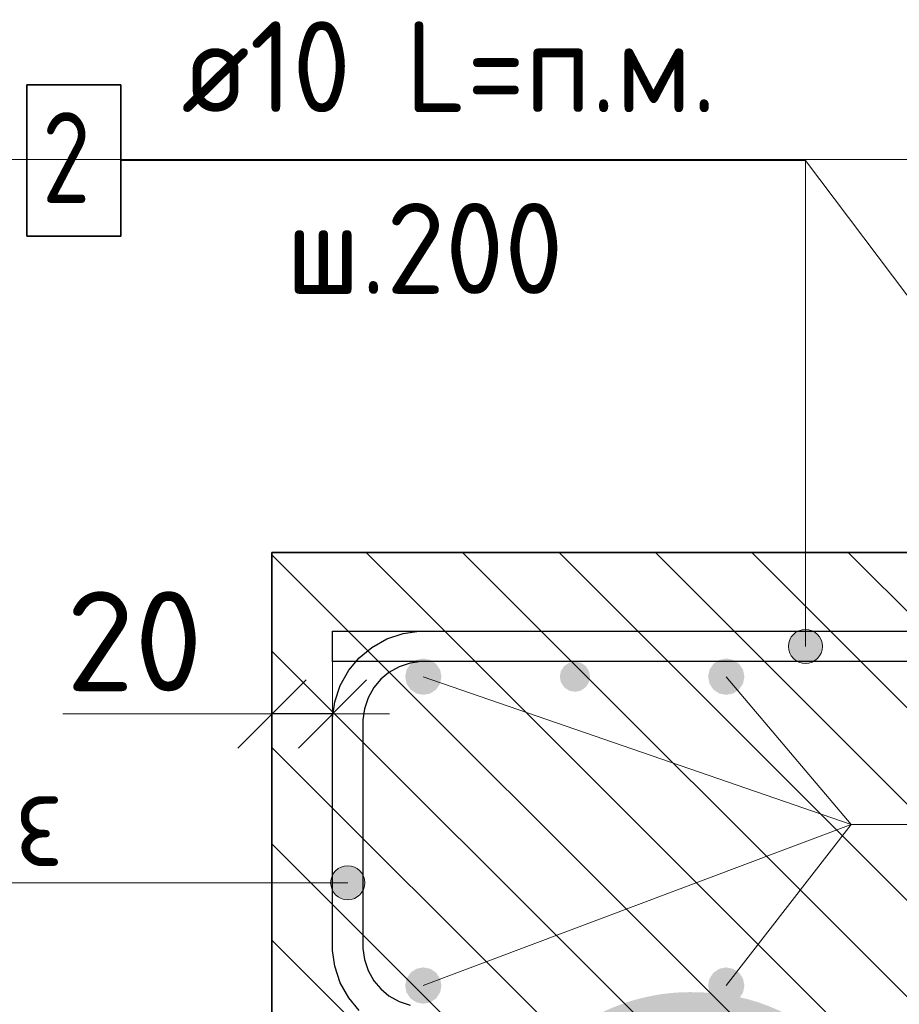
# Model space of a CAD drawing. Header units: metres. Extents: x -38 to 97, y -15 to 21.
# Tile 133 of 216: x 72.084 to 72.375, y 7.393 to 7.718. Entities that reach past the tile are written whole.
import ezdxf

# ---------------------------------------------------------------- set-up
doc = ezdxf.new("R2010")
doc.units = ezdxf.units.M
doc.header["$PDMODE"] = 65
for name, color, linetype, lineweight in [('XR$3$Арм. стержнями верхней зоны', 180, 'Continuous', 35), ('XR$3$Арм.стержн. Арматура края', 96, 'Continuous', 35), ('XR$3$Арм.стержн. Доп. арматура', 180, 'Continuous', 35), ('XR$3$Размерная линия_ общее', 7, 'Continuous', 13), ('XR$4$Арм. стержнями верхней зоны', 180, 'Continuous', 35), ('XR$4$Арм.стержн. Арматура края', 96, 'Continuous', 35), ('XR$4$Арм.стержн. Доп. арматура', 180, 'Continuous', 35), ('XR$4$Размерная линия_ общее', 7, 'Continuous', 13), ('XR$6$Арм. стержнями верхней зоны', 180, 'Continuous', 35), ('XR$6$Арм.стержн. Арматура края', 96, 'Continuous', 35), ('XR$6$Арм.стержн. Доп. арматура', 180, 'Continuous', 35), ('XR$6$Размерная линия_ общее', 7, 'Continuous', 13)]:
    doc.layers.add(name, color=color, linetype=linetype, lineweight=lineweight)
doc.styles.add('ISOCPEUR', font='txt')
doc.dimstyles.new('DIMSTYLE_11', dxfattribs={"dimtxt": 0.033, "dimasz": 0.0375, "dimexe": 0, "dimexo": 0, "dimgap": 0.0165, "dimtad": 2, "dimdec": 0, "dimlfac": 1000, "dimrnd": 1, "dimzin": 12, "dimdsep": 46, "dimtxsty": 'ISOCPEUR', "dimblk1": 'ALL_ML_STRICH', "dimblk2": 'ALL_ML_STRICH', "dimsah": 1, "dimcen": 0, "dimclrd": 7, "dimclre": 256, "dimclrt": 7, "dimadec": 0, "dimazin": 0, "dimtfac": 1, "dimtdec": 0, "dimtix": 1, "dimtmove": 2, "dimatfit": 3, "dimfxl": 0, "dimtvp": 1.2, "dimtzin": 0, "dimlwd": 0, "dimlwe": -3, "dimarcsym": 0})
pattern_1 = [(135, (0, 0), (-0.031819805, -0.031819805), [0.4, -0.05, 0, -0.05]), (135, (-0.01591, -0.01591), (-0.031819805, -0.031819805), [0.8, -0.1, 0.1, -0.1])]

# ---------------------------------------------------------------- blocks, each defined once
blk = doc.blocks.new('ALL_ML_STRICH')
at = {"color": 0, "linetype": 'ByBlock', "lineweight": -2}
for p, q in [((0, -0.5), (0, 0.5)), ((-0.3, -0.3), (0.3, 0.3)), ((-1, 0), (0.5, 0))]:
    blk.add_line(p, q, dxfattribs=at)
blk = doc.blocks.new('*D139')
at = {"layer": 'DEFPOINTS', "color": 7, "linetype": 'Continuous', "lineweight": 13, "transparency": 33554687}
for p in [(72.1875, 7.48857), (72.1875, 7.45358), (72.1675, 7.44858)]:
    blk.add_point(p, dxfattribs=at)
at = {"layer": 'XR$3$Размерная линия_ общее', "color": 253, "linetype": 'Continuous', "lineweight": -2, "true_color": 0xa0a0a0, "transparency": 33554687}
for p, q in [((72.1675, 7.46858), (72.1675, 7.48857)), ((72.1875, 7.47358), (72.1875, 7.48857))]:
    blk.add_line(p, q, dxfattribs=at)
at = {"layer": 'XR$3$Размерная линия_ общее', "color": 7, "linetype": 'Continuous', "lineweight": -2, "transparency": 33554687}
blk.add_line((72.1875, 7.48857), (72.1675, 7.48857), dxfattribs=at)
at = {"layer": 'XR$3$Размерная линия_ общее', "color": 7, "linetype": 'Continuous', "lineweight": 13, "transparency": 33554687, "xscale": 0.0375, "yscale": 0.0375, "zscale": 0.0375}
for p, rotation in [((72.1675, 7.48857), 180), ((72.1875, 7.48857), 360)]:
    blk.add_blockref('ALL_ML_STRICH', p, dxfattribs=dict(at, rotation=rotation))
at = {"layer": 'XR$3$Размерная линия_ общее', "color": 7, "linetype": 'Continuous', "lineweight": 13, "transparency": 33554687, "insert": (72.12208, 7.51257), "char_height": 0.033, "width": 0.066, "attachment_point": 5, "style": 'ISOCPEUR'}
blk.add_mtext('\\A1;{20}', dxfattribs=at)
at = {"layer": 'XR$3$Размерная линия_ общее', "color": 7, "linetype": 'Continuous', "lineweight": 13, "transparency": 33554687, "insert": (72.09879, 7.43451), "char_height": 0.027, "width": 0.00135, "attachment_point": 1, "rotation": 180, "line_spacing_factor": 0.60241, "style": 'ISOCPEUR'}
blk.add_mtext('з.с.', dxfattribs=at)
blk = doc.blocks.new('*D438')
at = {"layer": 'DEFPOINTS', "color": 7, "linetype": 'Continuous', "lineweight": 13, "transparency": 33554687}
for p in [(72.1875, 7.48857), (72.1875, 7.45358), (72.1675, 7.44858)]:
    blk.add_point(p, dxfattribs=at)
at = {"layer": 'XR$4$Размерная линия_ общее', "color": 253, "linetype": 'Continuous', "lineweight": -2, "true_color": 0xa0a0a0, "transparency": 33554687}
for p, q in [((72.1675, 7.46858), (72.1675, 7.48857)), ((72.1875, 7.47358), (72.1875, 7.48857))]:
    blk.add_line(p, q, dxfattribs=at)
at = {"layer": 'XR$4$Размерная линия_ общее', "color": 7, "linetype": 'Continuous', "lineweight": -2, "transparency": 33554687}
blk.add_line((72.1875, 7.48857), (72.1675, 7.48857), dxfattribs=at)
at = {"layer": 'XR$4$Размерная линия_ общее', "color": 7, "linetype": 'Continuous', "lineweight": 13, "transparency": 33554687, "xscale": 0.0375, "yscale": 0.0375, "zscale": 0.0375}
for p, rotation in [((72.1675, 7.48857), 180), ((72.1875, 7.48857), 360)]:
    blk.add_blockref('ALL_ML_STRICH', p, dxfattribs=dict(at, rotation=rotation))
at = {"layer": 'XR$4$Размерная линия_ общее', "color": 7, "linetype": 'Continuous', "lineweight": 13, "transparency": 33554687, "insert": (72.12208, 7.51257), "char_height": 0.033, "width": 0.066, "attachment_point": 5, "style": 'ISOCPEUR'}
blk.add_mtext('\\A1;{20}', dxfattribs=at)
at = {"layer": 'XR$4$Размерная линия_ общее', "color": 7, "linetype": 'Continuous', "lineweight": 13, "transparency": 33554687, "insert": (72.09879, 7.43451), "char_height": 0.027, "width": 0.00135, "attachment_point": 1, "rotation": 180, "line_spacing_factor": 0.60241, "style": 'ISOCPEUR'}
blk.add_mtext('з.с.', dxfattribs=at)
blk = doc.blocks.new('*D791')
at = {"layer": 'DEFPOINTS', "color": 7, "linetype": 'Continuous', "lineweight": 13, "transparency": 33554687}
for p in [(72.1875, 7.48857), (72.1875, 7.45358), (72.1675, 7.44858)]:
    blk.add_point(p, dxfattribs=at)
at = {"layer": 'XR$6$Размерная линия_ общее', "color": 253, "linetype": 'Continuous', "lineweight": -2, "true_color": 0xa0a0a0, "transparency": 33554687}
for p, q in [((72.1675, 7.46858), (72.1675, 7.48857)), ((72.1875, 7.47358), (72.1875, 7.48857))]:
    blk.add_line(p, q, dxfattribs=at)
at = {"layer": 'XR$6$Размерная линия_ общее', "color": 7, "linetype": 'Continuous', "lineweight": -2, "transparency": 33554687}
blk.add_line((72.1875, 7.48857), (72.1675, 7.48857), dxfattribs=at)
at = {"layer": 'XR$6$Размерная линия_ общее', "color": 7, "linetype": 'Continuous', "lineweight": 13, "transparency": 33554687, "xscale": 0.0375, "yscale": 0.0375, "zscale": 0.0375}
for p, rotation in [((72.1675, 7.48857), 180), ((72.1875, 7.48857), 360)]:
    blk.add_blockref('ALL_ML_STRICH', p, dxfattribs=dict(at, rotation=rotation))
at = {"layer": 'XR$6$Размерная линия_ общее', "color": 7, "linetype": 'Continuous', "lineweight": 13, "transparency": 33554687, "insert": (72.12208, 7.51257), "char_height": 0.033, "width": 0.066, "attachment_point": 5, "style": 'ISOCPEUR'}
blk.add_mtext('\\A1;{20}', dxfattribs=at)
at = {"layer": 'XR$6$Размерная линия_ общее', "color": 7, "linetype": 'Continuous', "lineweight": 13, "transparency": 33554687, "insert": (72.09879, 7.43451), "char_height": 0.027, "width": 0.00135, "attachment_point": 1, "rotation": 180, "line_spacing_factor": 0.60241, "style": 'ISOCPEUR'}
blk.add_mtext('з.с.', dxfattribs=at)

msp = doc.modelspace()

# ---------------------------------------------------------------- hatches: boundary and pattern name
at = {"linetype": 'Continuous', "lineweight": 13, "transparency": 33554687}
h = msp.add_hatch(dxfattribs=at)
h.set_pattern_fill('__________540', scale=0.015, style=0, pattern_type=2)
h.set_pattern_definition(pattern_1)
h.paths.add_polyline_path([(72.1675, 7.54188), (72.1675, 7.34188), (72.75595, 7.34188), (72.75595, 7.54188)], flags=0)
h = msp.add_hatch(dxfattribs=at)
h.set_pattern_fill('__________540', scale=0.015, style=0, pattern_type=2)
h.set_pattern_definition(pattern_1)
h.paths.add_polyline_path([(72.1675, 7.54188), (72.1675, 7.34188), (72.75595, 7.34188), (72.75595, 7.54188)], flags=0)
h = msp.add_hatch(dxfattribs=at)
h.set_pattern_fill('__________540', scale=0.015, style=0, pattern_type=2)
h.set_pattern_definition(pattern_1)
h.paths.add_polyline_path([(72.1675, 7.54188), (72.1675, 7.34188), (72.75595, 7.34188), (72.75595, 7.54188)], flags=0)
at = {"layer": 'XR$3$Арм. стержнями верхней зоны', "linetype": 'Continuous', "lineweight": 13, "transparency": 33554687}
for points in [[(72.34641, 7.51571), (72.34078, 7.51571), (72.33876, 7.51369)], [(72.34641, 7.51571), (72.33876, 7.51369), (72.34843, 7.51369)], [(72.34078, 7.51571), (72.34641, 7.51571), (72.3436, 7.5165)], [(72.34843, 7.51369), (72.33876, 7.51369), (72.33797, 7.51088)], [(72.34843, 7.51369), (72.33797, 7.51088), (72.34922, 7.51088)], [(72.34922, 7.51088), (72.33797, 7.51088), (72.33876, 7.50806)], [(72.34922, 7.51088), (72.33876, 7.50806), (72.34843, 7.50806)], [(72.34843, 7.50806), (72.33876, 7.50806), (72.34078, 7.50604)], [(72.34843, 7.50806), (72.34078, 7.50604), (72.34641, 7.50604)], [(72.34641, 7.50604), (72.34078, 7.50604), (72.3436, 7.50525)]]:
    msp.add_hatch(color=7, dxfattribs=at).paths.add_polyline_path(points)
at = {"layer": 'XR$3$Арм. стержнями верхней зоны', "linetype": 'Continuous', "lineweight": 50, "transparency": 33554687}
msp.add_hatch(color=4, dxfattribs=at).paths.add_polyline_path([(72.27251, 7.50088), (72.27212, 7.50279), (72.27104, 7.50441), (72.26942, 7.5055), (72.26751, 7.50588), (72.26559, 7.5055), (72.26397, 7.50441), (72.26289, 7.50279), (72.26251, 7.50088), (72.26289, 7.49896), (72.26397, 7.49734), (72.26559, 7.49626), (72.26751, 7.49588), (72.26942, 7.49626), (72.27104, 7.49734), (72.27212, 7.49896)])
at = {"layer": 'XR$3$Арм.стержн. Арматура края', "linetype": 'Continuous', "lineweight": 13, "transparency": 33554687}
for points in [[(72.18767, 7.43565), (72.18969, 7.428), (72.18969, 7.43768)], [(72.18969, 7.43768), (72.1925, 7.42722), (72.1925, 7.43847)], [(72.18969, 7.43768), (72.18969, 7.428), (72.1925, 7.42722)], [(72.1925, 7.43847), (72.1925, 7.42722), (72.19532, 7.428)], [(72.1925, 7.43847), (72.19532, 7.428), (72.19532, 7.43768)], [(72.19532, 7.43768), (72.19532, 7.428), (72.19734, 7.43003)], [(72.19532, 7.43768), (72.19734, 7.43003), (72.19734, 7.43565)], [(72.18767, 7.43003), (72.18767, 7.43565), (72.18688, 7.43284)], [(72.18767, 7.43565), (72.18767, 7.43003), (72.18969, 7.428)], [(72.19734, 7.43565), (72.19734, 7.43003), (72.19813, 7.43284)]]:
    msp.add_hatch(color=7, dxfattribs=at).paths.add_polyline_path(points)
at = {"layer": 'XR$3$Арм.стержн. Доп. арматура', "linetype": 'Continuous', "lineweight": 50, "transparency": 33554687}
for points in [[(72.22346, 7.50088), (72.223, 7.50317), (72.2217, 7.50512), (72.21976, 7.50642), (72.21746, 7.50688), (72.21516, 7.50642), (72.21322, 7.50512), (72.21192, 7.50317), (72.21146, 7.50088), (72.21192, 7.49858), (72.21322, 7.49663), (72.21516, 7.49533), (72.21746, 7.49488), (72.21976, 7.49533), (72.2217, 7.49663), (72.223, 7.49858)], [(72.32346, 7.50088), (72.323, 7.50317), (72.3217, 7.50512), (72.31976, 7.50642), (72.31746, 7.50688), (72.31516, 7.50642), (72.31322, 7.50512), (72.31192, 7.50317), (72.31146, 7.50088), (72.31192, 7.49858), (72.31322, 7.49663), (72.31516, 7.49533), (72.31746, 7.49488), (72.31976, 7.49533), (72.3217, 7.49663), (72.323, 7.49858)], [(72.22346, 7.39888), (72.223, 7.40117), (72.2217, 7.40312), (72.21976, 7.40442), (72.21746, 7.40488), (72.21516, 7.40442), (72.21322, 7.40312), (72.21192, 7.40117), (72.21146, 7.39888), (72.21192, 7.39658), (72.21322, 7.39463), (72.21516, 7.39333), (72.21746, 7.39288), (72.21976, 7.39333), (72.2217, 7.39463), (72.223, 7.39658)], [(72.32346, 7.39888), (72.323, 7.40117), (72.3217, 7.40312), (72.31976, 7.40442), (72.31746, 7.40488), (72.31516, 7.40442), (72.31322, 7.40312), (72.31192, 7.40117), (72.31146, 7.39888), (72.31192, 7.39658), (72.31322, 7.39463), (72.31516, 7.39333), (72.31746, 7.39288), (72.31976, 7.39333), (72.3217, 7.39463), (72.323, 7.39658)]]:
    msp.add_hatch(color=34, dxfattribs=at).paths.add_polyline_path(points)
at = {"layer": 'XR$4$Арм. стержнями верхней зоны', "linetype": 'Continuous', "lineweight": 13, "transparency": 33554687}
for points in [[(72.34641, 7.51571), (72.34078, 7.51571), (72.33876, 7.51369)], [(72.34641, 7.51571), (72.33876, 7.51369), (72.34843, 7.51369)], [(72.34078, 7.51571), (72.34641, 7.51571), (72.3436, 7.5165)], [(72.34843, 7.51369), (72.33876, 7.51369), (72.33797, 7.51088)], [(72.34843, 7.51369), (72.33797, 7.51088), (72.34922, 7.51088)], [(72.34922, 7.51088), (72.33797, 7.51088), (72.33876, 7.50806)], [(72.34922, 7.51088), (72.33876, 7.50806), (72.34843, 7.50806)], [(72.34843, 7.50806), (72.33876, 7.50806), (72.34078, 7.50604)], [(72.34843, 7.50806), (72.34078, 7.50604), (72.34641, 7.50604)], [(72.34641, 7.50604), (72.34078, 7.50604), (72.3436, 7.50525)]]:
    msp.add_hatch(color=7, dxfattribs=at).paths.add_polyline_path(points)
at = {"layer": 'XR$4$Арм. стержнями верхней зоны', "linetype": 'Continuous', "lineweight": 50, "transparency": 33554687}
msp.add_hatch(color=4, dxfattribs=at).paths.add_polyline_path([(72.27251, 7.50088), (72.27212, 7.50279), (72.27104, 7.50441), (72.26942, 7.5055), (72.26751, 7.50588), (72.26559, 7.5055), (72.26397, 7.50441), (72.26289, 7.50279), (72.26251, 7.50088), (72.26289, 7.49896), (72.26397, 7.49734), (72.26559, 7.49626), (72.26751, 7.49588), (72.26942, 7.49626), (72.27104, 7.49734), (72.27212, 7.49896)])
msp.add_hatch(color=4, dxfattribs=at).paths.add_polyline_path([(72.27251, 7.50088), (72.27212, 7.50279), (72.27104, 7.50441), (72.26942, 7.5055), (72.26751, 7.50588), (72.26559, 7.5055), (72.26397, 7.50441), (72.26289, 7.50279), (72.26251, 7.50088), (72.26289, 7.49896), (72.26397, 7.49734), (72.26559, 7.49626), (72.26751, 7.49588), (72.26942, 7.49626), (72.27104, 7.49734), (72.27212, 7.49896)])
at = {"layer": 'XR$4$Арм.стержн. Арматура края', "linetype": 'Continuous', "lineweight": 13, "transparency": 33554687}
for points in [[(72.18767, 7.43565), (72.18969, 7.428), (72.18969, 7.43768)], [(72.18969, 7.43768), (72.1925, 7.42722), (72.1925, 7.43847)], [(72.18969, 7.43768), (72.18969, 7.428), (72.1925, 7.42722)], [(72.1925, 7.43847), (72.1925, 7.42722), (72.19532, 7.428)], [(72.1925, 7.43847), (72.19532, 7.428), (72.19532, 7.43768)], [(72.19532, 7.43768), (72.19532, 7.428), (72.19734, 7.43003)], [(72.19532, 7.43768), (72.19734, 7.43003), (72.19734, 7.43565)], [(72.18767, 7.43003), (72.18767, 7.43565), (72.18688, 7.43284)], [(72.18767, 7.43565), (72.18767, 7.43003), (72.18969, 7.428)], [(72.19734, 7.43565), (72.19734, 7.43003), (72.19813, 7.43284)]]:
    msp.add_hatch(color=7, dxfattribs=at).paths.add_polyline_path(points)
at = {"layer": 'XR$4$Арм.стержн. Доп. арматура', "linetype": 'Continuous', "lineweight": 50, "transparency": 33554687}
for points in [[(72.22346, 7.50088), (72.223, 7.50317), (72.2217, 7.50512), (72.21976, 7.50642), (72.21746, 7.50688), (72.21516, 7.50642), (72.21322, 7.50512), (72.21192, 7.50317), (72.21146, 7.50088), (72.21192, 7.49858), (72.21322, 7.49663), (72.21516, 7.49533), (72.21746, 7.49488), (72.21976, 7.49533), (72.2217, 7.49663), (72.223, 7.49858)], [(72.32346, 7.50088), (72.323, 7.50317), (72.3217, 7.50512), (72.31976, 7.50642), (72.31746, 7.50688), (72.31516, 7.50642), (72.31322, 7.50512), (72.31192, 7.50317), (72.31146, 7.50088), (72.31192, 7.49858), (72.31322, 7.49663), (72.31516, 7.49533), (72.31746, 7.49488), (72.31976, 7.49533), (72.3217, 7.49663), (72.323, 7.49858)], [(72.22346, 7.39888), (72.223, 7.40117), (72.2217, 7.40312), (72.21976, 7.40442), (72.21746, 7.40488), (72.21516, 7.40442), (72.21322, 7.40312), (72.21192, 7.40117), (72.21146, 7.39888), (72.21192, 7.39658), (72.21322, 7.39463), (72.21516, 7.39333), (72.21746, 7.39288), (72.21976, 7.39333), (72.2217, 7.39463), (72.223, 7.39658)], [(72.32346, 7.39888), (72.323, 7.40117), (72.3217, 7.40312), (72.31976, 7.40442), (72.31746, 7.40488), (72.31516, 7.40442), (72.31322, 7.40312), (72.31192, 7.40117), (72.31146, 7.39888), (72.31192, 7.39658), (72.31322, 7.39463), (72.31516, 7.39333), (72.31746, 7.39288), (72.31976, 7.39333), (72.3217, 7.39463), (72.323, 7.39658)]]:
    msp.add_hatch(color=34, dxfattribs=at).paths.add_polyline_path(points)
at = {"layer": 'XR$6$Арм. стержнями верхней зоны', "linetype": 'Continuous', "lineweight": 13, "transparency": 33554687}
for points in [[(72.34641, 7.51571), (72.34078, 7.51571), (72.33876, 7.51369)], [(72.34641, 7.51571), (72.33876, 7.51369), (72.34843, 7.51369)], [(72.34078, 7.51571), (72.34641, 7.51571), (72.3436, 7.5165)], [(72.34843, 7.51369), (72.33876, 7.51369), (72.33797, 7.51088)], [(72.34843, 7.51369), (72.33797, 7.51088), (72.34922, 7.51088)], [(72.34922, 7.51088), (72.33797, 7.51088), (72.33876, 7.50806)], [(72.34922, 7.51088), (72.33876, 7.50806), (72.34843, 7.50806)], [(72.34843, 7.50806), (72.33876, 7.50806), (72.34078, 7.50604)], [(72.34843, 7.50806), (72.34078, 7.50604), (72.34641, 7.50604)], [(72.34641, 7.50604), (72.34078, 7.50604), (72.3436, 7.50525)]]:
    msp.add_hatch(color=7, dxfattribs=at).paths.add_polyline_path(points)
at = {"layer": 'XR$6$Арм. стержнями верхней зоны', "linetype": 'Continuous', "lineweight": 50, "transparency": 33554687}
msp.add_hatch(color=4, dxfattribs=at).paths.add_polyline_path([(72.27251, 7.50088), (72.27212, 7.50279), (72.27104, 7.50441), (72.26942, 7.5055), (72.26751, 7.50588), (72.26559, 7.5055), (72.26397, 7.50441), (72.26289, 7.50279), (72.26251, 7.50088), (72.26289, 7.49896), (72.26397, 7.49734), (72.26559, 7.49626), (72.26751, 7.49588), (72.26942, 7.49626), (72.27104, 7.49734), (72.27212, 7.49896)])
at = {"layer": 'XR$6$Арм.стержн. Арматура края', "linetype": 'Continuous', "lineweight": 13, "transparency": 33554687}
for points in [[(72.18767, 7.43565), (72.18969, 7.428), (72.18969, 7.43768)], [(72.18969, 7.43768), (72.1925, 7.42722), (72.1925, 7.43847)], [(72.18969, 7.43768), (72.18969, 7.428), (72.1925, 7.42722)], [(72.1925, 7.43847), (72.1925, 7.42722), (72.19532, 7.428)], [(72.1925, 7.43847), (72.19532, 7.428), (72.19532, 7.43768)], [(72.19532, 7.43768), (72.19532, 7.428), (72.19734, 7.43003)], [(72.19532, 7.43768), (72.19734, 7.43003), (72.19734, 7.43565)], [(72.18767, 7.43003), (72.18767, 7.43565), (72.18688, 7.43284)], [(72.18767, 7.43565), (72.18767, 7.43003), (72.18969, 7.428)], [(72.19734, 7.43565), (72.19734, 7.43003), (72.19813, 7.43284)]]:
    msp.add_hatch(color=7, dxfattribs=at).paths.add_polyline_path(points)
at = {"layer": 'XR$6$Арм.стержн. Доп. арматура', "linetype": 'Continuous', "lineweight": 50, "transparency": 33554687}
for points in [[(72.22346, 7.50088), (72.223, 7.50317), (72.2217, 7.50512), (72.21976, 7.50642), (72.21746, 7.50688), (72.21516, 7.50642), (72.21322, 7.50512), (72.21192, 7.50317), (72.21146, 7.50088), (72.21192, 7.49858), (72.21322, 7.49663), (72.21516, 7.49533), (72.21746, 7.49488), (72.21976, 7.49533), (72.2217, 7.49663), (72.223, 7.49858)], [(72.32346, 7.50088), (72.323, 7.50317), (72.3217, 7.50512), (72.31976, 7.50642), (72.31746, 7.50688), (72.31516, 7.50642), (72.31322, 7.50512), (72.31192, 7.50317), (72.31146, 7.50088), (72.31192, 7.49858), (72.31322, 7.49663), (72.31516, 7.49533), (72.31746, 7.49488), (72.31976, 7.49533), (72.3217, 7.49663), (72.323, 7.49858)], [(72.22346, 7.39888), (72.223, 7.40117), (72.2217, 7.40312), (72.21976, 7.40442), (72.21746, 7.40488), (72.21516, 7.40442), (72.21322, 7.40312), (72.21192, 7.40117), (72.21146, 7.39888), (72.21192, 7.39658), (72.21322, 7.39463), (72.21516, 7.39333), (72.21746, 7.39288), (72.21976, 7.39333), (72.2217, 7.39463), (72.223, 7.39658)], [(72.32346, 7.39888), (72.323, 7.40117), (72.3217, 7.40312), (72.31976, 7.40442), (72.31746, 7.40488), (72.31516, 7.40442), (72.31322, 7.40312), (72.31192, 7.40117), (72.31146, 7.39888), (72.31192, 7.39658), (72.31322, 7.39463), (72.31516, 7.39333), (72.31746, 7.39288), (72.31976, 7.39333), (72.3217, 7.39463), (72.323, 7.39658)]]:
    msp.add_hatch(color=34, dxfattribs=at).paths.add_polyline_path(points)

# ---------------------------------------------------------------- linework, layer by layer
at = {"color": 7, "linetype": 'Continuous', "lineweight": 13, "transparency": 33554687}
for p, q in [((86.41979, 7.67171), (67.91979, 7.67171)), ((72.46751, 7.50688), (72.3436, 7.6713)), ((72.46751, 7.50688), (72.3436, 7.6713)), ((72.46751, 7.50688), (72.3436, 7.6713)), ((72.1675, 7.48857), (72.0985, 7.48857)), ((72.1675, 7.48857), (72.0985, 7.48857)), ((72.1675, 7.48857), (72.0985, 7.48857))]:
    msp.add_line(p, q, dxfattribs=at)
at = {"color": 7, "linetype": 'Continuous', "lineweight": 35, "transparency": 33554687}
for p, q in [((72.1675, 7.54188), (72.1675, 7.34188)), ((72.75595, 7.54188), (72.1675, 7.54188)), ((72.1675, 7.54188), (72.1675, 7.34188)), ((72.75595, 7.54188), (72.1675, 7.54188)), ((72.1675, 7.54188), (72.1675, 7.34188)), ((72.75595, 7.54188), (72.1675, 7.54188))]:
    msp.add_line(p, q, dxfattribs=at)
at = {"layer": 'XR$3$Арм. стержнями верхней зоны', "color": 7, "linetype": 'Continuous', "lineweight": 13, "transparency": 33554687}
for p, q in [((72.1176, 7.6713), (72.3436, 7.6713)), ((72.3436, 7.6713), (72.3436, 7.51088)), ((72.3436, 7.5165), (72.3436, 7.5165)), ((72.33797, 7.51088), (72.33797, 7.51088)), ((72.34922, 7.51088), (72.34922, 7.51088)), ((72.3436, 7.50525), (72.3436, 7.50525))]:
    msp.add_line(p, q, dxfattribs=at)
at = {"layer": 'XR$3$Арм. стержнями верхней зоны', "color": 7, "linetype": 'Continuous', "lineweight": 35, "transparency": 33554687}
msp.add_lwpolyline([(72.0866, 7.6463), (72.1176, 7.6463), (72.1176, 7.6963), (72.0866, 7.6963), (72.0866, 7.6463)], dxfattribs=at)
at = {"layer": 'XR$3$Арм. стержнями верхней зоны', "color": 4, "linetype": 'Continuous', "lineweight": 25, "transparency": 33554687}
msp.add_lwpolyline([(72.76095, 7.50588), (72.1875, 7.50588), (72.1875, 7.51588), (72.76095, 7.51588), (72.76095, 7.50588)], dxfattribs=at)
at = {"layer": 'XR$3$Арм. стержнями верхней зоны', "color": 7, "linetype": 'Continuous', "lineweight": 13, "transparency": 33554687}
msp.add_circle((72.3436, 7.51088), 0.00563, dxfattribs=at)
at = {"layer": 'XR$3$Арм.стержн. Арматура края', "color": 7, "linetype": 'Continuous', "lineweight": 13, "transparency": 33554687}
for p, q in [((72.1925, 7.43847), (72.1925, 7.43847)), ((71.77746, 7.43284), (72.08746, 7.43284)), ((72.08746, 7.43284), (72.1925, 7.43284)), ((72.18688, 7.43284), (72.18688, 7.43284)), ((72.19813, 7.43284), (72.19813, 7.43284)), ((72.1925, 7.42722), (72.1925, 7.42722))]:
    msp.add_line(p, q, dxfattribs=at)
at = {"layer": 'XR$3$Арм.стержн. Арматура края', "color": 4, "linetype": 'Continuous', "lineweight": 25, "transparency": 33554687}
for points in [[(72.19628, 7.39065), (72.19283, 7.39478), (72.19002, 7.39979), (72.18823, 7.40523), (72.1875, 7.41044), (72.1875, 7.48731), (72.18823, 7.49253), (72.19002, 7.49797), (72.19283, 7.50298), (72.19628, 7.5071), (72.20041, 7.51055), (72.20541, 7.51336), (72.21085, 7.51515), (72.21607, 7.51588), (72.6875, 7.51588)], [(72.6875, 7.50588), (72.21676, 7.50588), (72.21313, 7.50537), (72.20946, 7.50416), (72.2061, 7.50228), (72.20338, 7.50001), (72.2011, 7.49728), (72.19922, 7.49392), (72.19801, 7.49026), (72.1975, 7.48662), (72.1975, 7.41113), (72.19801, 7.4075), (72.19922, 7.40383), (72.2011, 7.40048), (72.20338, 7.39775), (72.2061, 7.39547), (72.20946, 7.39359), (72.21313, 7.39238)]]:
    msp.add_lwpolyline(points, dxfattribs=at)
at = {"layer": 'XR$3$Арм.стержн. Арматура края', "color": 7, "linetype": 'Continuous', "lineweight": 13, "transparency": 33554687}
msp.add_circle((72.1925, 7.43284), 0.00563, dxfattribs=at)
at = {"layer": 'XR$3$Арм.стержн. Доп. арматура', "color": 7, "linetype": 'Continuous', "lineweight": 13, "transparency": 33554687}
for q in [(72.21746, 7.50088), (72.31746, 7.50088), (72.21746, 7.39888), (72.31746, 7.39888), (72.58472, 7.45204)]:
    msp.add_line((72.35872, 7.45204), q, dxfattribs=at)
at = {"layer": 'XR$4$Арм. стержнями верхней зоны', "color": 7, "linetype": 'Continuous', "lineweight": 13, "transparency": 33554687}
for p, q in [((72.1176, 7.6713), (72.3436, 7.6713)), ((72.3436, 7.6713), (72.3436, 7.51088)), ((72.3436, 7.5165), (72.3436, 7.5165)), ((72.33797, 7.51088), (72.33797, 7.51088)), ((72.34922, 7.51088), (72.34922, 7.51088)), ((72.3436, 7.50525), (72.3436, 7.50525))]:
    msp.add_line(p, q, dxfattribs=at)
at = {"layer": 'XR$4$Арм. стержнями верхней зоны', "color": 7, "linetype": 'Continuous', "lineweight": 35, "transparency": 33554687}
msp.add_lwpolyline([(72.0866, 7.6463), (72.1176, 7.6463), (72.1176, 7.6963), (72.0866, 7.6963), (72.0866, 7.6463)], dxfattribs=at)
at = {"layer": 'XR$4$Арм. стержнями верхней зоны', "color": 4, "linetype": 'Continuous', "lineweight": 25, "transparency": 33554687}
msp.add_lwpolyline([(72.76095, 7.50588), (72.1875, 7.50588), (72.1875, 7.51588), (72.76095, 7.51588), (72.76095, 7.50588)], dxfattribs=at)
msp.add_lwpolyline([(72.76095, 7.50588), (72.1875, 7.50588), (72.1875, 7.51588), (72.76095, 7.51588), (72.76095, 7.50588)], dxfattribs=at)
at = {"layer": 'XR$4$Арм. стержнями верхней зоны', "color": 7, "linetype": 'Continuous', "lineweight": 13, "transparency": 33554687}
msp.add_circle((72.3436, 7.51088), 0.00563, dxfattribs=at)
at = {"layer": 'XR$4$Арм.стержн. Арматура края', "color": 7, "linetype": 'Continuous', "lineweight": 13, "transparency": 33554687}
for p, q in [((72.1925, 7.43847), (72.1925, 7.43847)), ((71.77746, 7.43284), (72.08746, 7.43284)), ((72.08746, 7.43284), (72.1925, 7.43284)), ((72.18688, 7.43284), (72.18688, 7.43284)), ((72.19813, 7.43284), (72.19813, 7.43284)), ((72.1925, 7.42722), (72.1925, 7.42722))]:
    msp.add_line(p, q, dxfattribs=at)
at = {"layer": 'XR$4$Арм.стержн. Арматура края', "color": 4, "linetype": 'Continuous', "lineweight": 25, "transparency": 33554687}
for points in [[(72.19628, 7.39065), (72.19283, 7.39478), (72.19002, 7.39979), (72.18823, 7.40523), (72.1875, 7.41044), (72.1875, 7.48731), (72.18823, 7.49253), (72.19002, 7.49797), (72.19283, 7.50298), (72.19628, 7.5071), (72.20041, 7.51055), (72.20541, 7.51336), (72.21085, 7.51515), (72.21607, 7.51588), (72.6875, 7.51588)], [(72.6875, 7.50588), (72.21676, 7.50588), (72.21313, 7.50537), (72.20946, 7.50416), (72.2061, 7.50228), (72.20338, 7.50001), (72.2011, 7.49728), (72.19922, 7.49392), (72.19801, 7.49026), (72.1975, 7.48662), (72.1975, 7.41113), (72.19801, 7.4075), (72.19922, 7.40383), (72.2011, 7.40048), (72.20338, 7.39775), (72.2061, 7.39547), (72.20946, 7.39359), (72.21313, 7.39238)]]:
    msp.add_lwpolyline(points, dxfattribs=at)
at = {"layer": 'XR$4$Арм.стержн. Арматура края', "color": 7, "linetype": 'Continuous', "lineweight": 13, "transparency": 33554687}
msp.add_circle((72.1925, 7.43284), 0.00563, dxfattribs=at)
at = {"layer": 'XR$4$Арм.стержн. Доп. арматура', "color": 7, "linetype": 'Continuous', "lineweight": 13, "transparency": 33554687}
for q in [(72.21746, 7.50088), (72.31746, 7.50088), (72.21746, 7.39888), (72.31746, 7.39888), (72.58472, 7.45204)]:
    msp.add_line((72.35872, 7.45204), q, dxfattribs=at)
at = {"layer": 'XR$6$Арм. стержнями верхней зоны', "color": 7, "linetype": 'Continuous', "lineweight": 13, "transparency": 33554687}
for p, q in [((72.1176, 7.6713), (72.3436, 7.6713)), ((72.3436, 7.6713), (72.3436, 7.51088)), ((72.3436, 7.5165), (72.3436, 7.5165)), ((72.33797, 7.51088), (72.33797, 7.51088)), ((72.34922, 7.51088), (72.34922, 7.51088)), ((72.3436, 7.50525), (72.3436, 7.50525))]:
    msp.add_line(p, q, dxfattribs=at)
at = {"layer": 'XR$6$Арм. стержнями верхней зоны', "color": 7, "linetype": 'Continuous', "lineweight": 35, "transparency": 33554687}
msp.add_lwpolyline([(72.0866, 7.6463), (72.1176, 7.6463), (72.1176, 7.6963), (72.0866, 7.6963), (72.0866, 7.6463)], dxfattribs=at)
at = {"layer": 'XR$6$Арм. стержнями верхней зоны', "color": 4, "linetype": 'Continuous', "lineweight": 25, "transparency": 33554687}
msp.add_lwpolyline([(72.76095, 7.50588), (72.1875, 7.50588), (72.1875, 7.51588), (72.76095, 7.51588), (72.76095, 7.50588)], dxfattribs=at)
at = {"layer": 'XR$6$Арм. стержнями верхней зоны', "color": 7, "linetype": 'Continuous', "lineweight": 13, "transparency": 33554687}
msp.add_circle((72.3436, 7.51088), 0.00563, dxfattribs=at)
at = {"layer": 'XR$6$Арм.стержн. Арматура края', "color": 7, "linetype": 'Continuous', "lineweight": 13, "transparency": 33554687}
for p, q in [((72.1925, 7.43847), (72.1925, 7.43847)), ((71.77746, 7.43284), (72.08746, 7.43284)), ((72.08746, 7.43284), (72.1925, 7.43284)), ((72.18688, 7.43284), (72.18688, 7.43284)), ((72.19813, 7.43284), (72.19813, 7.43284)), ((72.1925, 7.42722), (72.1925, 7.42722))]:
    msp.add_line(p, q, dxfattribs=at)
at = {"layer": 'XR$6$Арм.стержн. Арматура края', "color": 4, "linetype": 'Continuous', "lineweight": 25, "transparency": 33554687}
for points in [[(72.19628, 7.39065), (72.19283, 7.39478), (72.19002, 7.39979), (72.18823, 7.40523), (72.1875, 7.41044), (72.1875, 7.48731), (72.18823, 7.49253), (72.19002, 7.49797), (72.19283, 7.50298), (72.19628, 7.5071), (72.20041, 7.51055), (72.20541, 7.51336), (72.21085, 7.51515), (72.21607, 7.51588), (72.6875, 7.51588)], [(72.6875, 7.50588), (72.21676, 7.50588), (72.21313, 7.50537), (72.20946, 7.50416), (72.2061, 7.50228), (72.20338, 7.50001), (72.2011, 7.49728), (72.19922, 7.49392), (72.19801, 7.49026), (72.1975, 7.48662), (72.1975, 7.41113), (72.19801, 7.4075), (72.19922, 7.40383), (72.2011, 7.40048), (72.20338, 7.39775), (72.2061, 7.39547), (72.20946, 7.39359), (72.21313, 7.39238)]]:
    msp.add_lwpolyline(points, dxfattribs=at)
at = {"layer": 'XR$6$Арм.стержн. Арматура края', "color": 7, "linetype": 'Continuous', "lineweight": 13, "transparency": 33554687}
msp.add_circle((72.1925, 7.43284), 0.00563, dxfattribs=at)
at = {"layer": 'XR$6$Арм.стержн. Доп. арматура', "color": 7, "linetype": 'Continuous', "lineweight": 13, "transparency": 33554687}
for q in [(72.21746, 7.50088), (72.31746, 7.50088), (72.21746, 7.39888), (72.31746, 7.39888), (72.58472, 7.45204)]:
    msp.add_line((72.35872, 7.45204), q, dxfattribs=at)

# ---------------------------------------------------------------- texts
at = {"color": 7, "linetype": 'Continuous', "lineweight": 35, "transparency": 33554687, "insert": (70.35063, 7.14671), "char_height": 0.25, "width": 2.7437149, "attachment_point": 7, "style": 'ISOCPEUR'}
msp.add_mtext('\\W0.96;ГОСТ 34028-2016', dxfattribs=at)
at = {"layer": 'XR$3$Арм. стержнями верхней зоны', "color": 7, "linetype": 'Continuous', "lineweight": 25, "transparency": 33554687, "char_height": 0.03, "attachment_point": 7, "style": 'ISOCPEUR'}
for s, insert, width in [('\\W0.94;ø10 L=п.м.', (72.1376, 7.6873), 0.1999831), ('\\W0.78;2', (72.0916, 7.6573), 0.0326407), ('\\W0.95;ш.200 ', (72.1721, 7.6273), 0.1311996)]:
    msp.add_mtext(s, dxfattribs=dict(at, insert=insert, width=width))
at = {"layer": 'XR$4$Арм. стержнями верхней зоны', "color": 7, "linetype": 'Continuous', "lineweight": 25, "transparency": 33554687, "char_height": 0.03, "attachment_point": 7, "style": 'ISOCPEUR'}
for s, insert, width in [('\\W0.94;ø10 L=п.м.', (72.1376, 7.6873), 0.1999831), ('\\W0.78;2', (72.0916, 7.6573), 0.0326407), ('\\W0.95;ш.200 ', (72.1721, 7.6273), 0.1311996)]:
    msp.add_mtext(s, dxfattribs=dict(at, insert=insert, width=width))
at = {"layer": 'XR$6$Арм. стержнями верхней зоны', "color": 7, "linetype": 'Continuous', "lineweight": 25, "transparency": 33554687, "char_height": 0.03, "attachment_point": 7, "style": 'ISOCPEUR'}
for s, insert, width in [('\\W0.94;ø10 L=п.м.', (72.1376, 7.6873), 0.1999831), ('\\W0.78;2', (72.0916, 7.6573), 0.0326407), ('\\W0.95;ш.200 ', (72.1721, 7.6273), 0.1311996)]:
    msp.add_mtext(s, dxfattribs=dict(at, insert=insert, width=width))

# ---------------------------------------------------------------- dimensions: what is measured, and where the dimension line sits
at = {"layer": 'XR$3$Размерная линия_ общее', "color": 7, "linetype": 'Continuous', "lineweight": 13, "transparency": 33554687}
dim = msp.add_linear_dim(base=(72.1675, 7.48857), p1=(72.1875, 7.47358), p2=(72.1675, 7.46858), angle=180, text='<>\\Xз.с.', dimstyle='DIMSTYLE_11', override={"dimpost": '<>', "dimclrd": 7, "dimclre": 253, "dimclrt": 7, "dimlwd": 0, "dimlwe": 65533}, dxfattribs=at)
dim.commit()
dim.dimension.update_dxf_attribs({"geometry": '*D139', "text_midpoint": (72.12208, 7.51257), "dimtype": 160})
at = {"layer": 'XR$4$Размерная линия_ общее', "color": 7, "linetype": 'Continuous', "lineweight": 13, "transparency": 33554687}
dim = msp.add_linear_dim(base=(72.1675, 7.48857), p1=(72.1875, 7.47358), p2=(72.1675, 7.46858), angle=180, text='<>\\Xз.с.', dimstyle='DIMSTYLE_11', override={"dimpost": '<>', "dimclrd": 7, "dimclre": 253, "dimclrt": 7, "dimlwd": 0, "dimlwe": 65533}, dxfattribs=at)
dim.commit()
dim.dimension.update_dxf_attribs({"geometry": '*D438', "text_midpoint": (72.12208, 7.51257), "dimtype": 160})
at = {"layer": 'XR$6$Размерная линия_ общее', "color": 7, "linetype": 'Continuous', "lineweight": 13, "transparency": 33554687}
dim = msp.add_linear_dim(base=(72.1675, 7.48857), p1=(72.1875, 7.47358), p2=(72.1675, 7.46858), angle=180, text='<>\\Xз.с.', dimstyle='DIMSTYLE_11', override={"dimpost": '<>', "dimclrd": 7, "dimclre": 253, "dimclrt": 7, "dimlwd": 0, "dimlwe": 65533}, dxfattribs=at)
dim.commit()
dim.dimension.update_dxf_attribs({"geometry": '*D791', "text_midpoint": (72.12208, 7.51257), "dimtype": 160})

doc.saveas('drawing.dxf')
